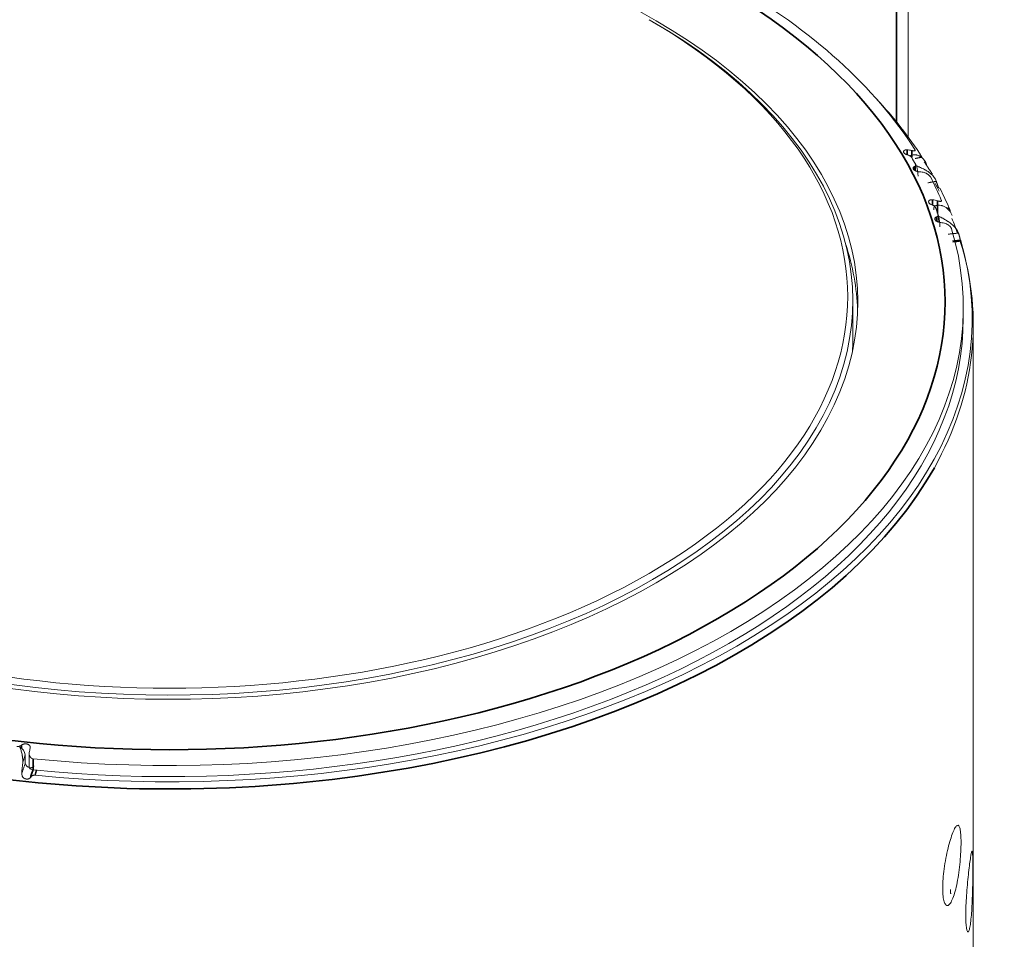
# Model space of a CAD drawing. Header units: millimetres. Extents: x 4 to 1188, y 1 to 840.
# Tile 198 of 256: x 981 to 995, y 190 to 203. Entities that reach past the tile are written whole.
import ezdxf

# ---------------------------------------------------------------- set-up
doc = ezdxf.new("R2010")
doc.units = ezdxf.units.MM
doc.layers.add('1', color=7, linetype='Continuous')

msp = doc.modelspace()

# ---------------------------------------------------------------- linework, layer by layer
at = {"layer": '1', "color": 154, "linetype": 'Continuous', "lineweight": 13}
for p, q in [((993.7764, 201.5758), (993.7764, 265.4612)), ((985.8003, 205.7615), (990.1944, 203.2246)), ((993.8828, 201.0922), (993.8828, 201.1743)), ((994.2025, 200.3678), (994.2025, 200.4618)), ((992.9892, 198.6638), (992.9892, 199.247)), ((994.5606, 198.9963), (994.5606, 199.1531)), ((994.7035, 84.5701), (994.7035, 198.903)), ((981.2252, 192.6727), (981.2252, 192.7894)), ((981.2802, 192.8078), (981.2802, 192.6176))]:
    msp.add_line(p, q, dxfattribs=at)
at = {"layer": '1', "color": 154, "linetype": 'Continuous', "lineweight": 35}
for p, q in [((993.609, 201.7914), (993.609, 265.2278)), ((993.761, 201.3226), (993.761, 201.3919)), ((993.8269, 201.2852), (993.8269, 201.3816)), ((993.8647, 201.1024), (993.8647, 201.1529)), ((994.1247, 200.6061), (994.1247, 200.6816)), ((994.1927, 200.493), (994.1927, 200.6669)), ((994.1786, 200.3786), (994.1786, 200.4374)), ((981.1725, 192.9284), (981.1725, 192.8825)), ((981.3394, 192.7338), (981.3394, 192.577))]:
    msp.add_line(p, q, dxfattribs=at)
for centre, major_axis, end_param in [((983.2749, 199.2296), (-11.0286, 0), 3.9269908), ((983.2749, 198.903), (-11.4286, 0), 2.8288569)]:
    msp.add_ellipse(centre, major_axis=major_axis, ratio=0.5773503, start_param=0.7853982, end_param=end_param, dxfattribs=at)
at = {"layer": '1', "color": 154, "linetype": 'Continuous', "lineweight": 13}
for centre, major_axis, ratio, start_param, end_param in [((983.2749, 199.1531), (11.2857, 0), 0.5773503, 0.3512478, 0.7853982), ((983.2749, 199.2296), (9.7857, 0), 0.5773503, 3.9269908, 7.0685835), ((983.2749, 199.247), (9.7143, 0), 0.5773503, 3.9269908, 7.0685835), ((983.2749, 199.3054), (-9.6429, 0), 0.5773503, 0.7853982, 3.9269908), ((983.2749, 198.9963), (-11.4119, 0), 0.5773503, 3.4970237, 3.6351775), ((983.2749, 199.2159), (11.1429, 0), 0.5773503, 0.3074799, 0.3313897), ((993.6773, 201.0179), (-0.3415, -0.2083), 0.7701381, 2.9921909, 3.4006617), ((993.8103, 200.7858), (0.3525, 0.189), 0.7799815, 6.1768449, 6.5853157), ((983.2749, 199.1531), (11.2857, 0), 0.5773503, 0.236056, 0.2875427), ((983.2749, 198.903), (-11.4286, 0), 0.5773503, 3.4338099, 3.4526103), ((983.2749, 198.9963), (-11.4119, 0), 0.5773503, 3.381832, 3.4245439), ((983.2749, 199.2159), (11.1429, 0), 0.5773503, 0.1922882, 0.216198), ((994.0294, 200.3136), (-0.3722, -0.1465), 0.7962061, 3.1277154, 3.5361862), ((983.2749, 198.903), (-11.4286, 0), 0.5773503, 3.3403475, 3.3731378), ((994.1153, 200.0742), (0.3805, 0.1233), 0.8025634, 0.0352464, 0.4437172), ((983.2749, 199.1531), (11.2857, 0), 0.5773503, 4.540038, 6.4555363), ((983.2749, 198.9963), (-11.4119, 0), 0.5773503, 1.4026286, 3.3093521), ((983.2749, 198.9963), (9.7857, 0), 0.5773503, 0.0206167, 0.1871211), ((983.2749, 198.903), (-11.4286, 0), 0.5773503, 2.8288569, 3.3221361), ((983.2749, 198.9963), (-11.2857, 0), 0.5773503, 1.3984453, 3.1415787), ((983.2749, 198.6638), (-9.7143, 0), 0.5773503, 3.1188161, 3.1415927), ((981.2462, 192.6443), (0.043, 0.3977), 0.1501956, 1.4961903, 1.9046611), ((981.3517, 192.6176), (0.0714, 0), 0.5773503, 3.1416017, 4.540038)]:
    msp.add_ellipse(centre, major_axis=major_axis, ratio=ratio, start_param=start_param, end_param=end_param, dxfattribs=at)
for points, knots in [([(993.761, 201.3919), (993.7574, 201.3921), (993.7505, 201.3922), (993.744, 201.3914), (993.7393, 201.3905), (993.7378, 201.3901), (993.7349, 201.3893), (993.7335, 201.3888), (993.7295, 201.3873), (993.7271, 201.3861), (993.7237, 201.384), (993.7227, 201.3833), (993.7207, 201.3818), (993.7198, 201.381), (993.7173, 201.3785), (993.7159, 201.3767), (993.7143, 201.3738), (993.7138, 201.3728), (993.713, 201.3708), (993.7127, 201.3697), (993.712, 201.3666), (993.7119, 201.3645), (993.7122, 201.3613), (993.7124, 201.3602), (993.7129, 201.358), (993.7132, 201.3569), (993.7145, 201.3536), (993.7156, 201.3515), (993.7178, 201.3483), (993.7186, 201.3472), (993.7204, 201.3452), (993.7213, 201.3441), (993.7244, 201.3411), (993.7267, 201.3392), (993.7305, 201.3364), (993.7319, 201.3355), (993.7347, 201.3337), (993.7361, 201.3329), (993.7406, 201.3304), (993.7438, 201.3288), (993.7489, 201.3266), (993.7506, 201.3259), (993.7541, 201.3246), (993.7559, 201.324), (993.7614, 201.3221), (993.7651, 201.321), (993.769, 201.32)], [0, 0, 0, 0, 0.0625, 0.125, 0.125, 0.15625, 0.15625, 0.1875, 0.1875, 0.25, 0.25, 0.28125, 0.28125, 0.3125, 0.3125, 0.375, 0.375, 0.40625, 0.40625, 0.4375, 0.4375, 0.5, 0.5, 0.53125, 0.53125, 0.5625, 0.5625, 0.625, 0.625, 0.65625, 0.65625, 0.6875, 0.6875, 0.75, 0.75, 0.78125, 0.78125, 0.8125, 0.8125, 0.875, 0.875, 0.90625, 0.90625, 0.9375, 0.9375, 1, 1, 1, 1]), ([(993.769, 201.32), (993.7751, 201.3185), (993.7809, 201.3164), (993.7879, 201.3134), (993.7892, 201.3128), (993.7919, 201.3115), (993.7932, 201.3108), (993.7971, 201.3087), (993.802, 201.3058), (993.8064, 201.3026), (993.8095, 201.3002), (993.8105, 201.2993), (993.8124, 201.2977), (993.8133, 201.2968), (993.8176, 201.2926), (993.8203, 201.2892), (993.8223, 201.2857)], [0, 0, 0, 0, 0.25, 0.25, 0.3125, 0.3125, 0.375, 0.375, 0.5, 0.625, 0.625, 0.6875, 0.6875, 0.75, 0.75, 1, 1, 1, 1]), ([(993.8115, 201.3091), (993.818, 201.3115), (993.8244, 201.3135), (993.8374, 201.3168), (993.8439, 201.3181), (993.8635, 201.3208), (993.8767, 201.321), (993.8933, 201.3189), (993.8966, 201.3184), (993.9032, 201.3171), (993.9131, 201.3148), (993.9228, 201.3114), (993.942, 201.3033), (993.9544, 201.296), (993.9663, 201.2867)], [0, 0, 0, 0, 0.125, 0.125, 0.25, 0.25, 0.5, 0.5, 0.5625, 0.5625, 0.625, 0.75, 0.75, 1, 1, 1, 1]), ([(993.8716, 201.395), (993.8734, 201.3921), (993.8746, 201.3896), (993.8756, 201.3863), (993.8758, 201.3853), (993.876, 201.3834), (993.8758, 201.3818), (993.8752, 201.3804), (993.8745, 201.3796), (993.8742, 201.3793), (993.8737, 201.3788), (993.8733, 201.3785), (993.8717, 201.3774), (993.8699, 201.3768), (993.8667, 201.3763), (993.8655, 201.3762), (993.863, 201.3761), (993.8616, 201.376), (993.8574, 201.3762), (993.8542, 201.3764), (993.849, 201.3771), (993.8472, 201.3774), (993.8434, 201.378), (993.8415, 201.3784), (993.8356, 201.3796), (993.8314, 201.3805), (993.8269, 201.3816)], [0, 0, 0, 0, 0.125, 0.125, 0.1875, 0.1875, 0.25, 0.3125, 0.3125, 0.34375, 0.34375, 0.375, 0.375, 0.5, 0.5, 0.5625, 0.5625, 0.625, 0.625, 0.75, 0.75, 0.8125, 0.8125, 0.875, 0.875, 1, 1, 1, 1]), ([(993.8647, 201.1529), (993.8621, 201.1518), (993.8574, 201.1491), (993.8538, 201.1458), (993.8507, 201.1423), (993.8495, 201.1404), (993.8477, 201.1364), (993.8471, 201.1343), (993.8466, 201.1311), (993.8466, 201.1301), (993.8466, 201.1279), (993.8467, 201.1268), (993.8473, 201.1235), (993.848, 201.1214), (993.8495, 201.1181), (993.8501, 201.117), (993.8514, 201.1148), (993.8521, 201.1138), (993.8545, 201.1106), (993.8564, 201.1086), (993.8597, 201.1056), (993.8609, 201.1046), (993.8633, 201.1027), (993.8646, 201.1017), (993.8686, 201.099), (993.8715, 201.0973), (993.8762, 201.0948), (993.8778, 201.094), (993.8811, 201.0925), (993.8828, 201.0918), (993.8879, 201.0897), (993.8915, 201.0884), (993.8971, 201.0866), (993.8989, 201.086), (993.9027, 201.0849), (993.9046, 201.0844), (993.9103, 201.083), (993.9141, 201.0822), (993.9199, 201.0811), (993.9218, 201.0808), (993.9257, 201.0802), (993.9275, 201.08), (993.9332, 201.0793), (993.9368, 201.0789), (993.9404, 201.0787)], [0, 0, 0, 0, 0.0625, 0.125, 0.125, 0.1875, 0.1875, 0.25, 0.25, 0.28125, 0.28125, 0.3125, 0.3125, 0.375, 0.375, 0.40625, 0.40625, 0.4375, 0.4375, 0.5, 0.5, 0.53125, 0.53125, 0.5625, 0.5625, 0.625, 0.625, 0.65625, 0.65625, 0.6875, 0.6875, 0.75, 0.75, 0.78125, 0.78125, 0.8125, 0.8125, 0.875, 0.875, 0.90625, 0.90625, 0.9375, 0.9375, 1, 1, 1, 1]), ([(993.8792, 201.1864), (993.8812, 201.1829), (993.8823, 201.1796), (993.8828, 201.1747), (993.8828, 201.1731), (993.8823, 201.17), (993.8819, 201.1686), (993.8806, 201.1657), (993.8798, 201.1643), (993.8777, 201.1617), (993.8753, 201.1592), (993.8722, 201.157), (993.8687, 201.1549), (993.8668, 201.1539), (993.8647, 201.1529)], [0, 0, 0, 0, 0.25, 0.25, 0.375, 0.375, 0.5, 0.5, 0.625, 0.625, 0.75, 0.875, 0.875, 1, 1, 1, 1]), ([(994.1029, 201.0481), (994.0896, 201.0599), (994.0749, 201.0711), (994.0512, 201.0873), (994.043, 201.0925), (994.0324, 201.0989), (994.0302, 201.1002), (994.0259, 201.1028), (994.0237, 201.104), (994.0172, 201.1078), (994.0128, 201.1103), (993.9905, 201.1224), (993.9721, 201.1314), (993.9484, 201.1419), (993.9437, 201.1439), (993.9341, 201.148), (993.9293, 201.15), (993.9147, 201.1558), (993.905, 201.1595), (993.8952, 201.163)], [0, 0, 0, 0, 0.25, 0.25, 0.375, 0.375, 0.40625, 0.40625, 0.4375, 0.4375, 0.5, 0.5, 0.75, 0.75, 0.8125, 0.8125, 0.875, 0.875, 1, 1, 1, 1]), ([(994.0063, 201.0684), (994.0108, 201.0673), (994.0153, 201.0658), (994.0243, 201.0623), (994.0288, 201.0603), (994.0356, 201.0568), (994.0378, 201.0556), (994.0423, 201.053), (994.0446, 201.0517), (994.0511, 201.0475), (994.0554, 201.0446), (994.0617, 201.0398), (994.0638, 201.0382), (994.0678, 201.0348), (994.0717, 201.0315), (994.0754, 201.028), (994.0781, 201.0254), (994.079, 201.0245), (994.0807, 201.0227), (994.0816, 201.0218), (994.0857, 201.0174), (994.0886, 201.0139), (994.0924, 201.0089), (994.0936, 201.0072), (994.0956, 201.004), (994.0965, 201.0025), (994.0973, 201.001)], [0, 0, 0, 0, 0.125, 0.125, 0.25, 0.25, 0.3125, 0.3125, 0.375, 0.375, 0.5, 0.5, 0.5625, 0.5625, 0.625, 0.6875, 0.6875, 0.71875, 0.71875, 0.75, 0.75, 0.875, 0.875, 0.9375, 0.9375, 1, 1, 1, 1]), ([(994.2128, 200.8461), (994.2128, 200.8461), (994.2128, 200.8461), (994.2117, 200.8481), (994.2105, 200.8503), (994.2088, 200.8539), (994.2082, 200.8551), (994.2071, 200.8578), (994.2065, 200.8592), (994.2046, 200.8636), (994.2034, 200.8667), (994.2016, 200.8717), (994.201, 200.8734), (994.1998, 200.8769), (994.1992, 200.8787), (994.1974, 200.884), (994.1962, 200.8877), (994.1944, 200.8932), (994.1937, 200.8951), (994.1925, 200.8988), (994.192, 200.9006), (994.1902, 200.9061), (994.189, 200.9098), (994.1866, 200.9169), (994.1854, 200.9205), (994.1829, 200.9276), (994.1816, 200.931), (994.1791, 200.9379), (994.1778, 200.9413), (994.1764, 200.9446)], [0, 0, 0, 0, 0.0013482, 0.0013482, 0.1012134, 0.1012134, 0.151146, 0.151146, 0.2010785, 0.2010785, 0.3009437, 0.3009437, 0.3508763, 0.3508763, 0.4008089, 0.4008089, 0.5006741, 0.5006741, 0.5506067, 0.5506067, 0.6005393, 0.6005393, 0.7004045, 0.7004045, 0.8002696, 0.8002696, 0.9001348, 0.9001348, 1, 1, 1, 1]), ([(994.233, 200.8358), (994.2312, 200.8394), (994.2297, 200.8422), (994.2281, 200.8449), (994.2278, 200.8454), (994.2272, 200.8462), (994.227, 200.8466), (994.2262, 200.8476), (994.2258, 200.848), (994.2253, 200.8484), (994.2251, 200.8485), (994.2249, 200.8485), (994.2249, 200.8485), (994.2248, 200.8485)], [0, 0, 0, 0, 0.4251023, 0.4251023, 0.5313779, 0.5313779, 0.6376534, 0.6376534, 0.8502046, 0.8502046, 0.9564802, 0.9564802, 1, 1, 1, 1]), ([(994.1247, 200.6816), (994.121, 200.6821), (994.1137, 200.6826), (994.1069, 200.6823), (994.1018, 200.6817), (994.1002, 200.6814), (994.097, 200.6808), (994.0955, 200.6804), (994.091, 200.6792), (994.0883, 200.6782), (994.0844, 200.6764), (994.0831, 200.6757), (994.0808, 200.6743), (994.0797, 200.6736), (994.0766, 200.6712), (994.0748, 200.6695), (994.0725, 200.6668), (994.0718, 200.6658), (994.0706, 200.6639), (994.0701, 200.6629), (994.0688, 200.6599), (994.0682, 200.6578), (994.0678, 200.6545), (994.0677, 200.6534), (994.0678, 200.6512), (994.0679, 200.6501), (994.0685, 200.6468), (994.0692, 200.6446), (994.0708, 200.6413), (994.0714, 200.6402), (994.0727, 200.638), (994.0734, 200.6369), (994.0759, 200.6337), (994.0778, 200.6316), (994.0811, 200.6286), (994.0823, 200.6276), (994.0847, 200.6257), (994.086, 200.6247), (994.0901, 200.6219), (994.093, 200.6202), (994.0977, 200.6177), (994.0993, 200.6169), (994.1026, 200.6153), (994.1043, 200.6145), (994.1095, 200.6124), (994.1131, 200.611), (994.1168, 200.6098)], [0, 0, 0, 0, 0.0625, 0.125, 0.125, 0.15625, 0.15625, 0.1875, 0.1875, 0.25, 0.25, 0.28125, 0.28125, 0.3125, 0.3125, 0.375, 0.375, 0.40625, 0.40625, 0.4375, 0.4375, 0.5, 0.5, 0.53125, 0.53125, 0.5625, 0.5625, 0.625, 0.625, 0.65625, 0.65625, 0.6875, 0.6875, 0.75, 0.75, 0.78125, 0.78125, 0.8125, 0.8125, 0.875, 0.875, 0.90625, 0.90625, 0.9375, 0.9375, 1, 1, 1, 1]), ([(994.1168, 200.6098), (994.1227, 200.6078), (994.1283, 200.6054), (994.1348, 200.6019), (994.136, 200.6012), (994.1385, 200.5997), (994.1398, 200.5989), (994.1433, 200.5966), (994.1477, 200.5934), (994.1516, 200.59), (994.1542, 200.5873), (994.1551, 200.5864), (994.1567, 200.5846), (994.1574, 200.5837), (994.1609, 200.5793), (994.163, 200.5757), (994.1643, 200.5721)], [0, 0, 0, 0, 0.25, 0.25, 0.3125, 0.3125, 0.375, 0.375, 0.5, 0.625, 0.625, 0.6875, 0.6875, 0.75, 0.75, 1, 1, 1, 1]), ([(994.1584, 200.596), (994.1657, 200.5979), (994.173, 200.5995), (994.1876, 200.6019), (994.1949, 200.6028), (994.2167, 200.6041), (994.2313, 200.6033), (994.2495, 200.6001), (994.2532, 200.5993), (994.2604, 200.5975), (994.2712, 200.5945), (994.2817, 200.5905), (994.3024, 200.5811), (994.3156, 200.5729), (994.3282, 200.5628)], [0, 0, 0, 0, 0.125, 0.125, 0.25, 0.25, 0.5, 0.5, 0.5625, 0.5625, 0.625, 0.75, 0.75, 1, 1, 1, 1]), ([(994.2476, 200.677), (994.2489, 200.674), (994.2495, 200.6714), (994.2497, 200.6681), (994.2496, 200.667), (994.2491, 200.6652), (994.2484, 200.6636), (994.2472, 200.6623), (994.2461, 200.6615), (994.2457, 200.6612), (994.2448, 200.6607), (994.2444, 200.6605), (994.2421, 200.6596), (994.2398, 200.6591), (994.2359, 200.6588), (994.2345, 200.6588), (994.2316, 200.6588), (994.23, 200.6589), (994.2252, 200.6593), (994.2217, 200.6598), (994.216, 200.6609), (994.214, 200.6613), (994.21, 200.6622), (994.208, 200.6626), (994.2017, 200.6642), (994.1973, 200.6655), (994.1927, 200.6669)], [0, 0, 0, 0, 0.125, 0.125, 0.1875, 0.1875, 0.25, 0.3125, 0.3125, 0.34375, 0.34375, 0.375, 0.375, 0.5, 0.5, 0.5625, 0.5625, 0.625, 0.625, 0.75, 0.75, 0.8125, 0.8125, 0.875, 0.875, 1, 1, 1, 1]), ([(994.2025, 200.4616), (994.2025, 200.4609), (994.2025, 200.4602), (994.2022, 200.4578), (994.2018, 200.4562), (994.2006, 200.4532), (994.1998, 200.4518), (994.1979, 200.449), (994.1967, 200.4477), (994.194, 200.4452), (994.1909, 200.4429), (994.1872, 200.4409), (994.1831, 200.4391), (994.1809, 200.4382), (994.1786, 200.4374)], [0, 0, 0, 0, 0.0687929, 0.0687929, 0.2239941, 0.2239941, 0.3791953, 0.3791953, 0.5343965, 0.5343965, 0.6895976, 0.8447988, 0.8447988, 1, 1, 1, 1]), ([(994.4164, 200.3167), (994.4029, 200.3294), (994.3882, 200.3416), (994.3646, 200.3593), (994.3565, 200.3651), (994.346, 200.3723), (994.3439, 200.3737), (994.3396, 200.3765), (994.3375, 200.3779), (994.331, 200.3821), (994.3267, 200.3849), (994.3049, 200.3985), (994.2869, 200.4087), (994.2639, 200.4207), (994.2593, 200.4231), (994.25, 200.4278), (994.2453, 200.4301), (994.2313, 200.4369), (994.2219, 200.4412), (994.2124, 200.4454)], [0, 0, 0, 0, 0.25, 0.25, 0.375, 0.375, 0.40625, 0.40625, 0.4375, 0.4375, 0.5, 0.5, 0.75, 0.75, 0.8125, 0.8125, 0.875, 0.875, 1, 1, 1, 1]), ([(994.3821, 200.5016), (994.3804, 200.5076), (994.3784, 200.5136), (994.3759, 200.5209), (994.3754, 200.5224), (994.3743, 200.5253), (994.3738, 200.5267), (994.3722, 200.531), (994.3701, 200.5366), (994.3681, 200.5418), (994.3666, 200.5456), (994.3661, 200.5469), (994.3651, 200.5493), (994.3646, 200.5505), (994.3623, 200.5563), (994.3606, 200.5604), (994.3591, 200.5639)], [0, 0, 0, 0, 0.25, 0.25, 0.3125, 0.3125, 0.375, 0.375, 0.5, 0.625, 0.625, 0.6875, 0.6875, 0.75, 0.75, 1, 1, 1, 1]), ([(994.1786, 200.4374), (994.1757, 200.4364), (994.1703, 200.4341), (994.1659, 200.4311), (994.162, 200.4278), (994.1604, 200.426), (994.1577, 200.4222), (994.1567, 200.4201), (994.1556, 200.417), (994.1553, 200.4159), (994.1549, 200.4138), (994.1547, 200.4127), (994.1546, 200.4094), (994.1548, 200.4072), (994.1557, 200.4038), (994.1561, 200.4027), (994.1569, 200.4005), (994.1575, 200.3994), (994.1592, 200.3961), (994.1607, 200.3939), (994.1634, 200.3907), (994.1644, 200.3897), (994.1665, 200.3876), (994.1676, 200.3866), (994.1711, 200.3836), (994.1736, 200.3817), (994.1779, 200.3789), (994.1794, 200.378), (994.1824, 200.3763), (994.184, 200.3755), (994.1888, 200.373), (994.1921, 200.3715), (994.1974, 200.3694), (994.1992, 200.3687), (994.2029, 200.3674), (994.2047, 200.3667), (994.2103, 200.3649), (994.214, 200.3639), (994.2198, 200.3624), (994.2217, 200.362), (994.2255, 200.3611), (994.2274, 200.3607), (994.2331, 200.3597), (994.2369, 200.3591), (994.2406, 200.3586)], [0, 0, 0, 0, 0.0625, 0.125, 0.125, 0.1875, 0.1875, 0.25, 0.25, 0.28125, 0.28125, 0.3125, 0.3125, 0.375, 0.375, 0.40625, 0.40625, 0.4375, 0.4375, 0.5, 0.5, 0.53125, 0.53125, 0.5625, 0.5625, 0.625, 0.625, 0.65625, 0.65625, 0.6875, 0.6875, 0.75, 0.75, 0.78125, 0.78125, 0.8125, 0.8125, 0.875, 0.875, 0.90625, 0.90625, 0.9375, 0.9375, 1, 1, 1, 1]), ([(994.3086, 200.3439), (994.3132, 200.3424), (994.3177, 200.3407), (994.3268, 200.3366), (994.3313, 200.3343), (994.338, 200.3303), (994.3402, 200.329), (994.3446, 200.3261), (994.3467, 200.3246), (994.3531, 200.32), (994.3571, 200.3168), (994.363, 200.3116), (994.365, 200.3098), (994.3687, 200.3062), (994.3723, 200.3026), (994.3756, 200.2989), (994.378, 200.2961), (994.3788, 200.2952), (994.3803, 200.2933), (994.381, 200.2924), (994.3846, 200.2877), (994.387, 200.284), (994.39, 200.2787), (994.3909, 200.277), (994.3924, 200.2737), (994.393, 200.2721), (994.3934, 200.2706)], [0, 0, 0, 0, 0.125, 0.125, 0.25, 0.25, 0.3125, 0.3125, 0.375, 0.375, 0.5, 0.5, 0.5625, 0.5625, 0.625, 0.6875, 0.6875, 0.71875, 0.71875, 0.75, 0.75, 0.875, 0.875, 0.9375, 0.9375, 1, 1, 1, 1]), ([(994.5198, 200.1086), (994.5193, 200.1104), (994.5187, 200.1123), (994.5177, 200.1156), (994.5173, 200.1169), (994.5166, 200.1197), (994.5162, 200.1211), (994.515, 200.1256), (994.5142, 200.1288), (994.5129, 200.1338), (994.5125, 200.1356), (994.5116, 200.1391), (994.5112, 200.141), (994.5099, 200.1464), (994.509, 200.1501), (994.5076, 200.1558), (994.5071, 200.1577), (994.5062, 200.1615), (994.5057, 200.1633), (994.5042, 200.1689), (994.5032, 200.1726), (994.5012, 200.18), (994.5001, 200.1836), (994.498, 200.1908), (994.4968, 200.1944), (994.4945, 200.2014), (994.4933, 200.2049), (994.4921, 200.2083)], [0, 0, 0, 0, 0.0858304, 0.0858304, 0.1366176, 0.1366176, 0.1874048, 0.1874048, 0.2889792, 0.2889792, 0.3397664, 0.3397664, 0.3905536, 0.3905536, 0.492128, 0.492128, 0.5429152, 0.5429152, 0.5937024, 0.5937024, 0.6952768, 0.6952768, 0.7968512, 0.7968512, 0.8984256, 0.8984256, 1, 1, 1, 1]), ([(994.5266, 200.0964), (994.5255, 200.1001), (994.5247, 200.1031), (994.524, 200.1058), (994.5239, 200.1063), (994.5237, 200.1072), (994.5236, 200.1076), (994.5234, 200.1086), (994.5233, 200.109), (994.5232, 200.1094), (994.5232, 200.1095), (994.5232, 200.1095), (994.5232, 200.1095), (994.5232, 200.1095)], [0, 0, 0, 0, 0.4337333, 0.4337333, 0.5421666, 0.5421666, 0.6506, 0.6506, 0.8674666, 0.8674666, 0.9758999, 0.9758999, 1, 1, 1, 1]), ([(981.1725, 192.9284), (981.1684, 192.9248), (981.1637, 192.9216), (981.1572, 192.9181), (981.1559, 192.9175), (981.1532, 192.9162), (981.1518, 192.9156), (981.1476, 192.9138), (981.1418, 192.9117), (981.1358, 192.9102), (981.1312, 192.9093), (981.1296, 192.9091), (981.1265, 192.9086), (981.1249, 192.9084), (981.1171, 192.9077), (981.1109, 192.9078), (981.1047, 192.9085)], [0, 0, 0, 0, 0.25, 0.25, 0.3125, 0.3125, 0.375, 0.375, 0.5, 0.625, 0.625, 0.6875, 0.6875, 0.75, 0.75, 1, 1, 1, 1]), ([(981.1463, 192.9011), (981.1498, 192.8935), (981.1532, 192.8857), (981.1595, 192.8697), (981.1625, 192.8615), (981.1709, 192.8363), (981.1756, 192.8185), (981.1804, 192.7951), (981.1813, 192.7903), (981.183, 192.7807), (981.1852, 192.7662), (981.1869, 192.7514), (981.1895, 192.7216), (981.1902, 192.7012), (981.1898, 192.6803)], [0, 0, 0, 0, 0.125, 0.125, 0.25, 0.25, 0.5, 0.5, 0.5625, 0.5625, 0.625, 0.75, 0.75, 1, 1, 1, 1]), ([(981.2958, 192.8849), (981.2966, 192.888), (981.2975, 192.894), (981.2972, 192.8999), (981.2966, 192.9043), (981.2963, 192.9058), (981.2955, 192.9086), (981.2951, 192.91), (981.2935, 192.9141), (981.2922, 192.9167), (981.2897, 192.9204), (981.2888, 192.9217), (981.2868, 192.924), (981.2858, 192.9252), (981.2825, 192.9285), (981.28, 192.9305), (981.2759, 192.9334), (981.2745, 192.9343), (981.2715, 192.936), (981.27, 192.9368), (981.2653, 192.9391), (981.262, 192.9404), (981.2567, 192.9421), (981.2549, 192.9426), (981.2513, 192.9436), (981.2495, 192.944), (981.2439, 192.9451), (981.24, 192.9456), (981.2342, 192.9461), (981.2322, 192.9462), (981.2283, 192.9463), (981.2263, 192.9463), (981.2204, 192.9461), (981.2166, 192.9458), (981.2108, 192.9449), (981.2088, 192.9446), (981.205, 192.9438), (981.2032, 192.9434), (981.1976, 192.9419), (981.1941, 192.9407), (981.189, 192.9386), (981.1873, 192.9378), (981.1841, 192.9362), (981.1825, 192.9353), (981.1779, 192.9326), (981.1751, 192.9306), (981.1725, 192.9284)], [0, 0, 0, 0, 0.0625, 0.125, 0.125, 0.15625, 0.15625, 0.1875, 0.1875, 0.25, 0.25, 0.28125, 0.28125, 0.3125, 0.3125, 0.375, 0.375, 0.40625, 0.40625, 0.4375, 0.4375, 0.5, 0.5, 0.53125, 0.53125, 0.5625, 0.5625, 0.625, 0.625, 0.65625, 0.65625, 0.6875, 0.6875, 0.75, 0.75, 0.78125, 0.78125, 0.8125, 0.8125, 0.875, 0.875, 0.90625, 0.90625, 0.9375, 0.9375, 1, 1, 1, 1]), ([(981.3394, 192.7338), (981.3342, 192.7344), (981.3292, 192.7356), (981.322, 192.7385), (981.3197, 192.7396), (981.3152, 192.7421), (981.3109, 192.7448), (981.307, 192.7481), (981.3042, 192.7506), (981.3033, 192.7515), (981.3016, 192.7533), (981.3007, 192.7543), (981.2966, 192.759), (981.2938, 192.763), (981.2901, 192.7694), (981.2889, 192.7716), (981.2868, 192.7761), (981.2859, 192.7783), (981.2834, 192.7852), (981.2822, 192.7898), (981.281, 192.7969), (981.2807, 192.7993), (981.2803, 192.8041), (981.2802, 192.8064), (981.2803, 192.8135), (981.2808, 192.8182), (981.2817, 192.8228)], [0, 0, 0, 0, 0.125, 0.125, 0.1875, 0.1875, 0.25, 0.3125, 0.3125, 0.34375, 0.34375, 0.375, 0.375, 0.5, 0.5, 0.5625, 0.5625, 0.625, 0.625, 0.75, 0.75, 0.8125, 0.8125, 0.875, 0.875, 1, 1, 1, 1]), ([(981.3503, 192.6304), (981.3463, 192.6251), (981.342, 192.6207), (981.3313, 192.6129), (981.3249, 192.6099), (981.3144, 192.6074), (981.3107, 192.6068), (981.305, 192.6065), (981.303, 192.6065), (981.3, 192.6066), (981.299, 192.6066), (981.297, 192.6068), (981.2962, 192.6069), (981.2545, 192.6113), (981.2312, 192.6333), (981.2252, 192.6727)], [0, 0, 0, 0, 0.1212478, 0.1212478, 0.2677065, 0.2677065, 0.3409359, 0.3409359, 0.3775505, 0.3775505, 0.3958579, 0.3958579, 0.4141652, 0.4141652, 1, 1, 1, 1]), ([(981.1757, 192.52), (981.1762, 192.5126), (981.1773, 192.5054), (981.1801, 192.4948), (981.1813, 192.4914), (981.1834, 192.4863), (981.1841, 192.4846), (981.1858, 192.4812), (981.1867, 192.4796), (981.1896, 192.4748), (981.1918, 192.4717), (981.1956, 192.4675), (981.197, 192.4661), (981.1998, 192.4635), (981.2042, 192.4597), (981.2091, 192.4567), (981.2143, 192.454), (981.2161, 192.4532), (981.2197, 192.4517), (981.2216, 192.451), (981.2271, 192.4492), (981.2309, 192.4482), (981.2366, 192.4471), (981.2385, 192.4467), (981.2423, 192.4462), (981.2443, 192.446), (981.25, 192.4455), (981.2538, 192.4454), (981.2595, 192.4458), (981.2613, 192.4461), (981.2651, 192.4467), (981.2706, 192.4479), (981.2757, 192.4498), (981.2806, 192.4522), (981.2821, 192.4531), (981.2852, 192.4551), (981.2881, 192.4571), (981.2908, 192.4594), (981.2934, 192.4618), (981.2947, 192.4631), (981.2983, 192.467), (981.3005, 192.4698), (981.3025, 192.4727)], [0, 0, 0, 0, 0.125, 0.125, 0.1875, 0.1875, 0.21875, 0.21875, 0.25, 0.25, 0.3125, 0.3125, 0.34375, 0.34375, 0.375, 0.4375, 0.4375, 0.46875, 0.46875, 0.5, 0.5, 0.5625, 0.5625, 0.59375, 0.59375, 0.625, 0.625, 0.6875, 0.6875, 0.71875, 0.71875, 0.75, 0.8125, 0.8125, 0.84375, 0.84375, 0.875, 0.90625, 0.90625, 0.9375, 0.9375, 1, 1, 1, 1]), ([(981.3025, 192.4727), (981.3058, 192.4774), (981.3097, 192.4816), (981.3153, 192.4862), (981.3165, 192.4871), (981.3189, 192.4889), (981.3201, 192.4897), (981.3239, 192.492), (981.3291, 192.4948), (981.3347, 192.497), (981.339, 192.4983), (981.3405, 192.4987), (981.3435, 192.4994), (981.345, 192.4997), (981.3525, 192.5009), (981.3586, 192.5012), (981.3648, 192.5005)], [0, 0, 0, 0, 0.25, 0.25, 0.3125, 0.3125, 0.375, 0.375, 0.5, 0.625, 0.625, 0.6875, 0.6875, 0.75, 0.75, 1, 1, 1, 1]), ([(994.268, 190.8935), (994.268, 190.9351), (994.2713, 191.0234), (994.2874, 191.1715), (994.3128, 191.3213), (994.3435, 191.4645), (994.3779, 191.5905), (994.4129, 191.6895), (994.4459, 191.7611), (994.4749, 191.7943), (994.4981, 191.7864), (994.5158, 191.7447), (994.5264, 191.6637), (994.5294, 191.5505), (994.5264, 191.4172), (994.5158, 191.2684), (994.4981, 191.1174), (994.4749, 190.9731), (994.4459, 190.8464), (994.4129, 190.7471), (994.3779, 190.6758), (994.3435, 190.6433), (994.3128, 190.6522), (994.2873, 190.695), (994.2711, 190.7767), (994.268, 190.8519), (994.268, 190.8935)], [0, 0, 0, 0, 0.0420892, 0.082711, 0.1249954, 0.1669805, 0.2076666, 0.249993, 0.2922277, 0.3329137, 0.3749923, 0.4172713, 0.4578933, 0.5000047, 0.5420218, 0.5826436, 0.6250215, 0.6670053, 0.7076914, 0.7500175, 0.7922515, 0.8329373, 0.8750172, 0.9173768, 0.9579835, 1, 1, 1, 1]), ([(994.5962, 190.5126), (994.5962, 190.5542), (994.5978, 190.6427), (994.6059, 190.7917), (994.6181, 190.9431), (994.6322, 191.0881), (994.6472, 191.2161), (994.6613, 191.3171), (994.6733, 191.3905), (994.6827, 191.4253), (994.6893, 191.4186), (994.6936, 191.3778), (994.6959, 191.2973), (994.6965, 191.1842), (994.6959, 191.0508), (994.6936, 190.9014), (994.6893, 190.7496), (994.6827, 190.604), (994.6733, 190.4758), (994.6613, 190.3747), (994.6472, 190.3014), (994.6322, 190.2669), (994.6181, 190.274), (994.6058, 190.3153), (994.5978, 190.396), (994.5962, 190.471), (994.5962, 190.5126)], [0, 0, 0, 0, 0.0420892, 0.082711, 0.1249954, 0.1669805, 0.2076666, 0.249993, 0.2922277, 0.3329137, 0.3749923, 0.4172713, 0.4578933, 0.5000047, 0.5420218, 0.5826436, 0.6250215, 0.6670053, 0.7076914, 0.7500175, 0.7922515, 0.8329373, 0.8750172, 0.9173768, 0.9579835, 1, 1, 1, 1]), ([(994.3784, 190.8744), (994.3784, 190.8583), (994.3787, 190.8455), (994.3798, 190.8261), (994.3807, 190.8197), (994.3823, 190.8151), (994.3828, 190.8144), (994.3833, 190.8143)], [0, 0, 0, 0, 0.413394, 0.413394, 0.8267879, 0.8267879, 1, 1, 1, 1])]:
    msp.add_open_spline(points, degree=3, knots=knots, dxfattribs=at)
for points, degree in [([(993.8269, 201.3816), (993.8164, 201.3843), (993.7948, 201.3887), (993.7724, 201.3912), (993.761, 201.3919)], 3), ([(993.8223, 201.2857), (993.8413, 201.2527), (993.8602, 201.2196), (993.8792, 201.1864)], 3), ([(993.8759, 201.2683), (993.9663, 201.2867)], 1), ([(993.8952, 201.163), (993.9094, 201.1189), (993.9173, 201.0696), (993.9194, 201.0153)], 3), ([(994.1214, 201.0452), (994.0051, 201.2226)], 1), ([(993.9404, 201.0787), (993.9518, 201.0779), (993.9742, 201.0755), (993.9958, 201.0711), (994.0063, 201.0684)], 3), ([(994.0586, 200.9235), (994.1764, 200.9446)], 1), ([(994.1927, 200.6669), (994.1818, 200.6703), (994.1596, 200.6761), (994.1365, 200.6801), (994.1247, 200.6816)], 3), ([(994.1409, 200.5382), (994.1427, 200.5841), (994.1487, 200.6034), (994.1584, 200.596)], 3), ([(994.1643, 200.5721), (994.1765, 200.5381), (994.1888, 200.5039), (994.201, 200.4697)], 3), ([(994.2124, 200.4454), (994.2214, 200.4005), (994.2263, 200.3508), (994.2276, 200.2963)], 3), ([(994.2406, 200.3586), (994.2523, 200.3571), (994.2754, 200.3531), (994.2977, 200.3472), (994.3086, 200.3439)], 3), ([(994.3444, 200.1923), (994.4921, 200.2083)], 1), ([(994.5233, 200.1095), (994.4663, 200.1038), (994.4093, 200.098)], 2), ([(981.2252, 192.7894), (981.2172, 192.8407), (981.1909, 192.8779), (981.1463, 192.9011)], 3), ([(981.2252, 192.7894), (981.1898, 192.6803)], 1), ([(981.2817, 192.8228), (981.284, 192.8338), (981.2886, 192.8551), (981.2934, 192.8752), (981.2958, 192.8849)], 3), ([(981.2252, 192.6727), (981.1757, 192.52)], 1)]:
    msp.add_open_spline(points, degree=degree, dxfattribs=at)
at = {"layer": '1', "color": 154, "linetype": 'Continuous', "lineweight": 35}
for points in [[(994.3302, 200.56), (994.3398, 200.5613), (994.3494, 200.5626), (994.3591, 200.5639)], [(994.5266, 200.0964), (994.4879, 200.0925), (994.4492, 200.0886), (994.4105, 200.0847)], [(981.3876, 192.5755), (981.38, 192.5505), (981.3724, 192.5255), (981.3648, 192.5005)]]:
    msp.add_open_spline(points, degree=3, dxfattribs=at)
msp.add_open_spline([(981.3025, 192.4727), (981.3085, 192.4924), (981.3145, 192.5121), (981.3251, 192.5472), (981.3298, 192.5627), (981.3345, 192.5781)], degree=3, knots=[0, 0, 0, 0, 0.5606518, 0.5606518, 1, 1, 1, 1], dxfattribs=at)

doc.saveas('drawing.dxf')
